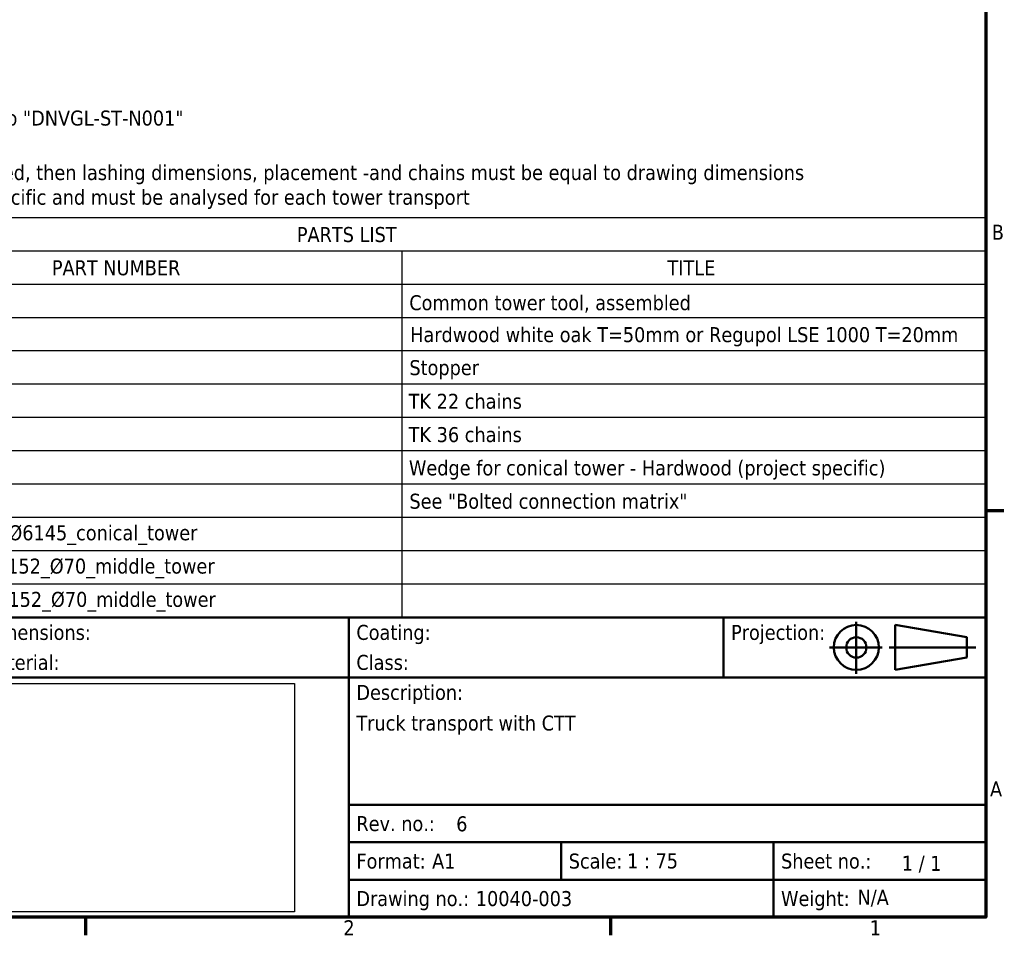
# Model space of a CAD drawing. Header units: millimetres. Extents: x 0 to 63075, y 0 to 44550.
# Tile 23 of 49: x 51905 to 61759, y 1320 to 10479. Entities that reach past the tile are written whole.
import ezdxf
from ezdxf.enums import TextEntityAlignment as Align

# ---------------------------------------------------------------- set-up
doc = ezdxf.new("R2010")
doc.units = ezdxf.units.MM
doc.header["$LTSCALE"] = 75
doc.header["$XCLIPFRAME"] = 2
for name, color, linetype, lineweight in [('Border (ISO)', 7, 'Continuous', 70), ('Symbol (ISO)', 7, 'Continuous', 25), ('Title (ISO)', 7, 'Continuous', 50)]:
    doc.layers.add(name, color=color, linetype=linetype, lineweight=lineweight)
doc.styles.add('Label Text (ISO)', font='tahoma.ttf')
doc.styles.add('Note Text (ISO)', font='tahoma.ttf')
picture_1 = doc.add_image_def('image1.bmp', size_in_pixel=(2119, 907))

# ---------------------------------------------------------------- blocks, each defined once
blk = doc.blocks.new('Borders Default Border')
at = {"layer": 'Border (ISO)'}
for p, q in [((820.999984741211, 74.25000190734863), (823.3999633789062, 74.25000190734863)), ((700.8333587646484, 20), (700.8333587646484, 17.59999990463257)), ((770.9166717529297, 20), (770.9166717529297, 17.59999990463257))]:
    blk.add_line(p, q, dxfattribs=at)
at = {"layer": 'Border (ISO)', "flags": 128}
blk.add_lwpolyline([(20, 20), (20, 574.000015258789), (820.999984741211, 574.000015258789), (820.999984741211, 20), (20, 20)], dxfattribs=at)
at = {"layer": 'Border (ISO)', "char_height": 2.000000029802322, "attachment_point": 7, "style": 'Label Text (ISO)'}
for s, insert in [('B', (821.7896277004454, 110.3749999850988)), ('A', (821.5492745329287, 36.12499998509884)), ('2', (735.2685951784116, 17.59999997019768)), ('1', (805.5071289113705, 17.59999997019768))]:
    blk.add_mtext(s, dxfattribs=dict(at, insert=insert))
blk = doc.blocks.new('Title Blocks Advantis')
at = {"layer": 'Title (ISO)'}
for p, q in [((270.0713910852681, 149.9999999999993), (100.0713910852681, 149.9999999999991)), ((185.0713910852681, 141.9999999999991), (185.0713910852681, 149.9999999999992)), ((235.0713910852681, 141.9999999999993), (235.0713910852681, 149.9999999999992)), ((270.0713910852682, 109.9999999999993), (270.0713910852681, 149.9999999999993)), ((257.9816193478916, 148.9999999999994), (267.51299677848, 147.3551583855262)), ((257.9816193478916, 148.9999999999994), (257.9816193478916, 142.9999999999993)), ((267.51299677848, 144.6448416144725), (267.51299677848, 147.3551583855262)), ((257.9816193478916, 142.9999999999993), (267.51299677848, 144.6448416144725)), ((100.0713910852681, 141.9999999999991), (270.0713910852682, 141.9999999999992)), ((185.0713910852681, 141.9999999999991), (185.0713910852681, 119.9999999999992)), ((185.0713910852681, 124.9999999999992), (270.0713910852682, 124.9999999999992)), ((185.0713910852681, 119.9999999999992), (270.0713910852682, 119.9999999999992)), ((185.0713910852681, 119.9999999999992), (185.0713910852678, 114.9999999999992)), ((213.4047244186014, 119.9999999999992), (213.4047244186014, 114.9999999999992)), ((241.7380577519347, 119.9999999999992), (241.7380577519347, 114.9999999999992)), ((185.0713910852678, 114.9999999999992), (241.7380577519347, 114.9999999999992)), ((185.0713910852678, 114.9999999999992), (185.071391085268, 109.9999999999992)), ((241.7380577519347, 114.9999999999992), (270.0713910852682, 114.9999999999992)), ((241.7380577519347, 114.9999999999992), (241.7380577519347, 109.9999999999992)), ((100.0713910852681, 109.999999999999), (270.0713910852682, 109.9999999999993))]:
    blk.add_line(p, q, dxfattribs=at)
at = {"layer": 'Title (ISO)', "linetype": 'Continuous'}
for p, q in [((252.7838411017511, 149.4294663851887), (252.7838411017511, 142.4911830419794)), ((249.1966405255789, 145.9999999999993), (256.2388680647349, 145.9999999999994)), ((268.7204546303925, 145.9999999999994), (257.1743591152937, 145.9999999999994))]:
    blk.add_line(p, q, dxfattribs=at)
at = {"layer": 'Title (ISO)'}
for radius in [3, 1.355158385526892]:
    blk.add_circle((252.7838411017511, 145.9999999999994), radius, dxfattribs=at)
at = {"layer": 'Title (ISO)', "style": 'Note Text (ISO)'}
for s, p in [('Dimensions:', (136.0713910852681, 147.9999999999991)), ('Coating: ', (186.0713910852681, 147.9999999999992)), ('Projection:', (236.0713910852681, 147.9999999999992)), ('Material: ', (136.0713910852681, 143.9999999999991)), ('Class: ', (186.0713910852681, 143.9999999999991)), ('Rev. no.:', (186.0713910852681, 122.4999999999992)), ('Format:', (186.0713910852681, 117.4999999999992)), ('Scale:', (214.4047244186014, 117.4999999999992)), ('Sheet no.:', (242.7380577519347, 117.4999999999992)), ('Drawing no.:', (186.0713910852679, 112.4999999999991)), ('Weight:', (242.7380577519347, 112.4999999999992))]:
    blk.add_text(s, height=2.000000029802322, dxfattribs=at).set_placement(p, align=Align.MIDDLE_LEFT)
blk.add_text('Description:', height=2.000000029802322, dxfattribs=at).set_placement((186.0713910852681, 140.9999999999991), align=Align.TOP_LEFT)
blk.add_text('1 / 1 ', height=2.000000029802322, rotation=359.8522914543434, dxfattribs=at).set_placement((258.8492999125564, 117.2078330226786), align=Align.MIDDLE_LEFT)
for tag, p in [('AUTHOR_001', (117.7208561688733, 146.9999999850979)), ('CREATION_DATE_001', (108.6517148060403, 142.999999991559)), ('TITLE_001', (186.0713910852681, 134.9100066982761)), ('REVISION_NUMBER_001', (199.3913483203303, 121.470250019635)), ('Sheet_Size_001', (196.1763237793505, 116.4966420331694)), ('Initial_View_Scale_001', (222.195369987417, 116.5174613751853)), ('PART_NUMBER_001', (202.0038147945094, 111.4999999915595))]:
    blk.add_attdef(tag, p, '', height=2.000000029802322, dxfattribs=at)
for tag, p in [('Dimensions', (151.5713910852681, 147.9999999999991)), ('Coating', (197.0713910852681, 147.9999999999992)), ('Material', (147.5713910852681, 143.9999999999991)), ('Class', (194.0713910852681, 143.9999999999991))]:
    blk.add_attdef(tag, text='', height=2.000000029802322, dxfattribs=at).set_placement(p, align=Align.MIDDLE_LEFT)
blk.add_attdef('MASS\\P1;_001', (252.9358790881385, 111.6731246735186), '', height=2.000000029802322, rotation=359.8522914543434, dxfattribs=at)
image = blk.add_image(picture_1, insert=(106.6989986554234, 110.7262153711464), size_in_units=(71.1280611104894, 30.44509269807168))
image.set_boundary_path([(-0.5, -0.5), (2118.5, 906.4999999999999)])
image.dxf.clipping = 0
blk = doc.blocks.new('PARTS LIST')
at = {"layer": 'Symbol (ISO)'}
for p, q in [((821.1163866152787, 113.3017847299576), (651, 113.3017847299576)), ((821.1163866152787, 113.3017847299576), (821.1163866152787, 108.8599693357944)), ((821.1163866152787, 108.8599693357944), (651, 108.8599693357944)), ((743.0729423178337, 108.8599693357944), (743.0729423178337, 104.4181539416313)), ((821.1163866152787, 108.8599693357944), (821.1163866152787, 104.4181539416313)), ((821.1163866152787, 104.4181539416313), (651, 104.4181539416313)), ((743.0729423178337, 104.4181539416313), (743.0729423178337, 60.00000000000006)), ((821.1163866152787, 104.4181539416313), (821.1163866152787, 60.00000000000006)), ((821.1163866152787, 99.97633854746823), (651, 99.97633854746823)), ((821.1163866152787, 95.53452315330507), (651, 95.53452315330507)), ((821.1163866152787, 91.09270775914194), (651, 91.09270775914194)), ((821.1163866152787, 86.65089236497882), (651, 86.65089236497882)), ((821.1163866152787, 82.20907697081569), (651, 82.20907697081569)), ((821.1163866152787, 77.76726157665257), (651, 77.76726157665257)), ((821.1163866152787, 73.32544618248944), (651, 73.32544618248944)), ((821.1163866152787, 68.88363078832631), (651, 68.88363078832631)), ((821.1163866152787, 64.44181539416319), (651, 64.44181539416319)), ((821.1163866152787, 60.00000000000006), (651, 60.00000000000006))]:
    blk.add_line(p, q, dxfattribs=at)
at = {"layer": 'Symbol (ISO)', "char_height": 2.000000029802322, "attachment_point": 7, "style": 'Label Text (ISO)'}
for s, insert in [('PARTS LIST', (729.0564107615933, 110.0273924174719)), ('PART NUMBER', (696.3657359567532, 105.5969222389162)), ('TITLE', (778.5185101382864, 105.6390616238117)), ('Common tower tool, assembled', (744.0609425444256, 100.6551067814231)), ('Hardwood white oak T=50mm or Regupol LSE 1000 T=20mm', (744.1729428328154, 96.14359928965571)), ('Stopper', (744.0753425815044, 91.74311301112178)), ('TK 22 chains', (743.9713423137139, 87.78509009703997)), ('TK 36 chains', (743.9713423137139, 83.34327470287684)), ('Wedge for conical tower - Hardwood (project specific)', (744.0081424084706, 78.3698547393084)), ('See "Bolted connection matrix"', (744.0753425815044, 74.45964391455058)), ('150t_24m_Ø4145_Ø6145_conical_tower', (668.4269359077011, 69.64100518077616)), ('200t_30m_Ø6500_152_Ø70_middle_tower', (668.2717355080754, 65.19918978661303)), ('160t_40m_Ø6500_152_Ø70_middle_tower', (668.4269359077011, 60.7573743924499))]:
    blk.add_mtext(s, dxfattribs=dict(at, insert=insert))

msp = doc.modelspace()

# ---------------------------------------------------------------- block references
at = {"xscale": 75, "yscale": 75, "zscale": 75}
msp.add_blockref('Borders Default Border', (0, 0), dxfattribs=at)
ref = msp.add_blockref('Title Blocks Advantis', (41319.64566860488, -6749.999999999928), dxfattribs=dict(xscale=75, yscale=75, zscale=75))
ref.add_attrib('TITLE_001', 'Truck transport with CTT', (55274.99999999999, 3368.25050237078), dxfattribs={"layer": 'Title (ISO)', "height": 150.0000022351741, "style": 'Note Text (ISO)'})
ref.add_attrib('PART_NUMBER_001', '10040-003', (56469.93177819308, 1612.499999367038), dxfattribs={"layer": 'Title (ISO)', "height": 150.0000022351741, "style": 'Note Text (ISO)'})
ref.add_attrib('REVISION_NUMBER_001', '6', (56273.99679262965, 2360.268751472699), dxfattribs={"layer": 'Title (ISO)', "height": 150.0000022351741, "style": 'Note Text (ISO)'})
ref.add_attrib('Sheet_Size_001', 'A1', (56032.86995205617, 1987.248152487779), dxfattribs={"layer": 'Title (ISO)', "height": 150.0000022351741, "style": 'Note Text (ISO)'})
ref.add_attrib('MASS\\P1;_001', 'N/A', (60289.83660021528, 1625.484350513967), dxfattribs={"layer": 'Title (ISO)', "height": 150.0000022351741, "rotation": 359.8522914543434, "style": 'Note Text (ISO)'})
ref.add_attrib('Initial_View_Scale_001', '1 : 75', (57984.29841766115, 1988.809603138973), dxfattribs={"layer": 'Title (ISO)', "height": 150.0000022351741, "style": 'Note Text (ISO)'})
at = {"layer": 'Symbol (ISO)', "xscale": 75, "yscale": 75, "zscale": 75}
msp.add_blockref('PARTS LIST', (0, 0), dxfattribs=at)

# ---------------------------------------------------------------- texts
at = {"layer": 'Symbol (ISO)', "char_height": 150.0000022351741, "attachment_point": 1, "line_spacing_factor": 0.9878841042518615, "style": 'Note Text (ISO)'}
for s, insert, width in [('{\\fTahoma|b0|i0;Notes:\\P\\fTahoma|b0|i0;Calculation approach according to "DNVGL-ST-N001"}', (48846.60924892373, 9817.109174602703), 4810.332298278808), ('{\\fTahoma|b0|i0;Lashing:\\P\\fTahoma|b0|i0;If special lashing brackets are used, then lashing dimensions, placement -and chains must be equal to drawing dimensions\\P\\fTahoma|b0|i0;Pre-tension of chains is tower specific and must be analysed for each tower transport}', (48830.44828902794, 9272.205297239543), 11172.93405532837)]:
    msp.add_mtext(s, dxfattribs=dict(at, insert=insert, width=width))

doc.saveas('drawing.dxf')
